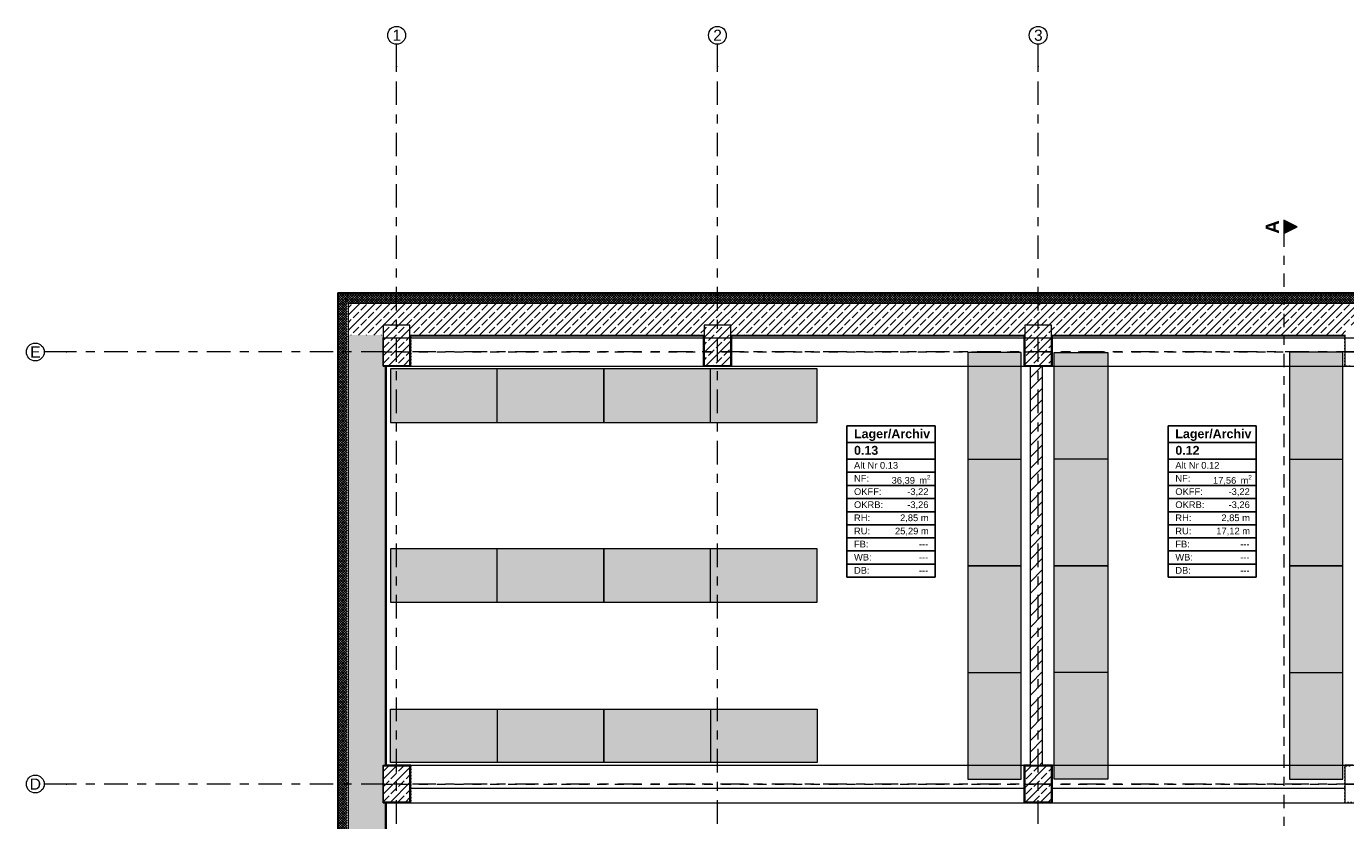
# Model space of a CAD drawing. Header units: metres. Extents: x -3.6 to 84.5, y -11 to 16.8.
# Tile 3 of 34: x -3.6 to 11.2, y 7.9 to 16.8. Entities that reach past the tile are written whole.
import ezdxf

# ---------------------------------------------------------------- set-up
doc = ezdxf.new("R2010")
doc.units = ezdxf.units.M
doc.header["$MEASUREMENT"] = 0
for name, pattern in [('Achse', [0.2, 0.1, -0.05, 0, -0.05]), ('Schnittlinie', [0.3, 0.15, -0.075, 0, -0.075]), ('Strichlinie doppelt', [0.546806, 0.264583, -0.105833, 0.070556, -0.105833]), ('Wipeout_Contour', [1, 0, -1])]:
    doc.linetypes.add(name, pattern=pattern)
for name, color, linetype in [('201a - Marker.Schnitt - optisch Grundriss', 7, 'Continuous'), ('401 - Zone.Raum_ Raumbegrenzung_ Whg.', 7, 'Continuous'), ('451 - Universal.Achsen Raster', 7, 'Continuous'), ('604 - Struktur.Wand Aussen', 7, 'Continuous'), ('605 - Struktur.Wand Innen', 7, 'Continuous'), ('607 - Struktur.Stütze', 7, 'Continuous'), ('608 - Struktur.Träger', 7, 'Continuous'), ('701 - Einrichtung.Möbel', 7, 'Continuous')]:
    doc.layers.add(name, color=color, linetype=linetype)
doc.styles.add('ERSTELLTER_STIL_1', font='txt')
doc.styles.add('ERSTELLTER_STIL_2', font='txt')
pattern_1 = [(0, (0, 0), (0, 0.08660254), [0, -0.05]), (0, (0.025, 0.0433), (0, 0.08660254), [0, -0.05])]
pattern_2 = [(315, (0, 0), (0.014142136, 0.014142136), []), (45, (0, 0), (-0.014142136, 0.014142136), [])]
pattern_3 = [(45, (0, 0), (-0.0848528, 0.0848528), []), (45, (-0.04243, 0.04243), (-0.0848528, 0.0848528), [0.09, -0.03])]
pattern_4 = [(45, (0, 0), (-0.01767767, 0.01767767), [0, -0.025])]
pattern_5 = [(225, (0, 0), (-0.014142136, 0.014142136), []), (315, (0, 0), (0.014142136, 0.014142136), [])]

msp = doc.modelspace()

# ---------------------------------------------------------------- hatches: boundary and pattern name
at = {"layer": '201a - Marker.Schnitt - optisch Grundriss', "linetype": 'Continuous', "lineweight": 0, "true_color": 0x000000}
msp.add_hatch(color=18, dxfattribs=at).paths.add_polyline_path([(10.488, 14.63), (10.488, 14.48), (10.638, 14.555)])
at = {"layer": '604 - Struktur.Wand Aussen', "linetype": 'Continuous', "lineweight": 0, "true_color": 0x000000}
h = msp.add_hatch(dxfattribs=at)
h.set_pattern_fill('Verputz_0001', color=18, style=0, pattern_type=2)
h.set_pattern_definition(pattern_1)
h.paths.add_polyline_path([(-0.125, 13.815), (-0.135, 13.815), (-0.125, 13.806)])
h = msp.add_hatch(dxfattribs=at)
h.set_pattern_fill('Verputz_0001', color=18, style=0, pattern_type=2)
h.set_pattern_definition(pattern_1)
h.paths.add_polyline_path([(-0.125, 13.806), (-0.135, 13.815), (-0.135, 13.805), (-0.125, 13.805)])
h = msp.add_hatch(dxfattribs=at)
h.set_pattern_fill('Verputz_0001', color=18, style=0, pattern_type=2)
h.set_pattern_definition(pattern_1)
h.paths.add_polyline_path([(-0.125, -0.105), (-0.125, -0.105), (-0.125, 13.805), (-0.135, 13.805), (-0.135, -0.105)])
h = msp.add_hatch(dxfattribs=at)
h.set_pattern_fill('Verputz_0001', color=18, style=0, pattern_type=2)
h.set_pattern_definition(pattern_1)
h.paths.add_polyline_path([(-0.125, 13.806), (-0.124, 13.805), (11.48, 13.805), (11.48, 13.815), (-0.125, 13.815)])
h = msp.add_hatch(dxfattribs=at)
h.set_pattern_fill('Verputz_0001', color=18, style=0, pattern_type=2)
h.set_pattern_definition(pattern_1)
h.paths.add_polyline_path([(-0.124, 13.805), (-0.125, 13.806), (-0.125, 13.805)])
h = msp.add_hatch(dxfattribs=at)
h.set_pattern_fill('Dämmung__hart_2_0001', color=18, style=0, pattern_type=2)
h.set_pattern_definition(pattern_2)
h.paths.add_polyline_path([(-0.025, 13.705), (-0.025, 13.718), (-0.124, 13.805), (-0.125, 13.805), (-0.125, 13.705)])
h = msp.add_hatch(dxfattribs=at)
h.set_pattern_fill('Dämmung__hart_2_0001', color=18, style=0, pattern_type=2)
h.set_pattern_definition(pattern_2)
h.paths.add_polyline_path([(-0.025, 13.805), (-0.124, 13.805), (-0.025, 13.718)])
h = msp.add_hatch(dxfattribs=at)
h.set_pattern_fill('Dämmung__hart_2_0001', color=18, style=0, pattern_type=2)
h.set_pattern_definition(pattern_5)
h.paths.add_polyline_path([(-0.025, 13.718), (-0.01, 13.705), (11.48, 13.705), (11.48, 13.805), (-0.025, 13.805)])
h = msp.add_hatch(dxfattribs=at)
h.set_pattern_fill('Dämmung__hart_2_0001', color=18, style=0, pattern_type=2)
h.set_pattern_definition(pattern_2)
h.paths.add_polyline_path([(-0.027, -0.005), (-0.025, -0.003), (-0.025, 13.705), (-0.125, 13.705), (-0.125, -0.005)])
h = msp.add_hatch(dxfattribs=at)
h.set_pattern_fill('Dämmung__hart_2_0001', color=18, style=0, pattern_type=2)
h.set_pattern_definition(pattern_5)
h.paths.add_polyline_path([(-0.015, 13.705), (-0.015, 13.709), (-0.025, 13.718), (-0.025, 13.705)])
h = msp.add_hatch(dxfattribs=at)
h.set_pattern_fill('Dämmung__hart_2_0001', color=18, style=0, pattern_type=2)
h.set_pattern_definition(pattern_5)
h.paths.add_polyline_path([(-0.01, 13.705), (-0.015, 13.709), (-0.015, 13.705)])
h = msp.add_hatch(dxfattribs=at)
h.set_pattern_fill('Beton__Stahlbeton_0001', color=18, style=0, pattern_type=2)
h.set_pattern_definition(pattern_3)
h.paths.add_polyline_path([(0.001, 13.695), (-0.015, 13.695), (-0.015, 13.34), (0.38, 13.34), (0.38, 13.361)])
h = msp.add_hatch(dxfattribs=at)
h.set_pattern_fill('Beton__Stahlbeton_0001', color=18, style=0, pattern_type=2)
h.set_pattern_definition(pattern_3)
h.paths.add_polyline_path([(0.001, 13.695), (0.38, 13.361), (0.38, 13.45), (0.405, 13.45), (0.405, 13.695)])
h = msp.add_hatch(dxfattribs=at)
h.set_pattern_fill('Beton__Stahlbeton_0001', color=18, style=0, pattern_type=2)
h.set_pattern_definition(pattern_3)
h.paths.add_polyline_path([(11.48, 13.695), (0.405, 13.695), (0.405, 13.45), (0.68, 13.45), (0.68, 13.34), (3.98, 13.34), (3.98, 13.45), (4.28, 13.45), (4.28, 13.34), (7.58, 13.34), (7.58, 13.45), (7.88, 13.45), (7.88, 13.34), (11.18, 13.34), (11.18, 13.45), (11.48, 13.45)])
h = msp.add_hatch(dxfattribs=at)
h.set_pattern_fill('Beton__Stahlbeton_0001', color=18, style=0, pattern_type=2)
h.set_pattern_definition(pattern_3)
h.paths.add_polyline_path([(0.38, 13.34), (-0.015, 13.34), (-0.015, 0.435), (0.38, 0.435), (0.38, 0.7), (0.405, 0.7), (0.405, 5.2), (0.38, 5.2), (0.38, 6), (0.405, 6), (0.405, 8.1), (0.38, 8.1), (0.38, 8.5), (0.405, 8.5), (0.405, 13), (0.38, 13)])
h = msp.add_hatch(dxfattribs=at)
h.set_pattern_fill('Gips_0001', color=18, style=0, pattern_type=2)
h.set_pattern_definition(pattern_4)
h.paths.add_polyline_path([(0.69, 13.34), (0.69, 13.33), (3.97, 13.33), (3.97, 13.34)])
h = msp.add_hatch(dxfattribs=at)
h.set_pattern_fill('Gips_0001', color=18, style=0, pattern_type=2)
h.set_pattern_definition(pattern_4)
h.paths.add_polyline_path([(4.29, 13.34), (4.29, 13.33), (7.57, 13.33), (7.57, 13.34)])
h = msp.add_hatch(dxfattribs=at)
h.set_pattern_fill('Gips_0001', color=18, style=0, pattern_type=2)
h.set_pattern_definition(pattern_4)
h.paths.add_polyline_path([(7.89, 13.33), (11.17, 13.33), (11.17, 13.34), (7.89, 13.34)])
h = msp.add_hatch(dxfattribs=at)
h.set_pattern_fill('Gips_0001', color=18, style=0, pattern_type=2)
h.set_pattern_definition(pattern_4)
h.paths.add_polyline_path([(0.405, 8.51), (0.415, 8.51), (0.415, 12.99), (0.405, 12.99)])
h = msp.add_hatch(dxfattribs=at)
h.set_pattern_fill('Gips_0001', color=18, style=0, pattern_type=2)
h.set_pattern_definition(pattern_4)
h.paths.add_polyline_path([(0.405, 8.09), (0.405, 6.01), (0.415, 6.01), (0.415, 8.09)])
at = {"layer": '607 - Struktur.Stütze', "linetype": 'Continuous', "lineweight": 0, "true_color": 0x000000}
h = msp.add_hatch(dxfattribs=at)
h.set_pattern_fill('Beton__Stahlbeton_0001', color=18, style=0, pattern_type=2)
h.set_pattern_definition(pattern_3)
h.paths.add_polyline_path([(0.38, 13), (0.68, 13), (0.68, 13.45), (0.38, 13.45)])
h = msp.add_hatch(dxfattribs=at)
h.set_pattern_fill('Gips_0001', color=18, style=0, pattern_type=2)
h.set_pattern_definition(pattern_4)
h.paths.add_polyline_path([(0.415, 13), (0.415, 12.99), (0.69, 12.99), (0.69, 13.33), (0.68, 13.33), (0.68, 13)])
h = msp.add_hatch(dxfattribs=at)
h.set_pattern_fill('Gips_0001', color=18, style=0, pattern_type=2)
h.set_pattern_definition(pattern_4)
h.paths.add_polyline_path([(0.68, 13.33), (0.69, 13.33), (0.69, 13.34), (0.68, 13.34)])
h = msp.add_hatch(dxfattribs=at)
h.set_pattern_fill('Gips_0001', color=18, style=0, pattern_type=2)
h.set_pattern_definition(pattern_4)
h.paths.add_polyline_path([(3.97, 13.33), (3.98, 13.33), (3.98, 13.34), (3.97, 13.34)])
h = msp.add_hatch(dxfattribs=at)
h.set_pattern_fill('Gips_0001', color=18, style=0, pattern_type=2)
h.set_pattern_definition(pattern_4)
h.paths.add_polyline_path([(3.97, 12.99), (4.29, 12.99), (4.29, 13.33), (4.28, 13.33), (4.28, 13), (3.98, 13), (3.98, 13.33), (3.97, 13.33)])
h = msp.add_hatch(dxfattribs=at)
h.set_pattern_fill('Beton__Stahlbeton_0001', color=18, style=0, pattern_type=2)
h.set_pattern_definition(pattern_3)
h.paths.add_polyline_path([(3.98, 13), (4.28, 13), (4.28, 13.45), (3.98, 13.45)])
h = msp.add_hatch(dxfattribs=at)
h.set_pattern_fill('Gips_0001', color=18, style=0, pattern_type=2)
h.set_pattern_definition(pattern_4)
h.paths.add_polyline_path([(4.28, 13.33), (4.29, 13.33), (4.29, 13.34), (4.28, 13.34)])
h = msp.add_hatch(dxfattribs=at)
h.set_pattern_fill('Gips_0001', color=18, style=0, pattern_type=2)
h.set_pattern_definition(pattern_4)
h.paths.add_polyline_path([(7.57, 13.33), (7.58, 13.33), (7.58, 13.34), (7.57, 13.34)])
h = msp.add_hatch(dxfattribs=at)
h.set_pattern_fill('Gips_0001', color=18, style=0, pattern_type=2)
h.set_pattern_definition(pattern_4)
h.paths.add_polyline_path([(7.88, 13.33), (7.89, 13.33), (7.89, 13.34), (7.88, 13.34)])
h = msp.add_hatch(dxfattribs=at)
h.set_pattern_fill('Gips_0001', color=18, style=0, pattern_type=2)
h.set_pattern_definition(pattern_4)
h.paths.add_polyline_path([(11.17, 13.34), (11.17, 13.33), (11.18, 13.33), (11.18, 13.34)])
h = msp.add_hatch(dxfattribs=at)
h.set_pattern_fill('Gips_0001', color=18, style=0, pattern_type=2)
h.set_pattern_definition(pattern_4)
h.paths.add_polyline_path([(11.17, 13.33), (11.17, 12.99), (11.26, 12.99), (11.26, 13), (11.18, 13), (11.18, 13.33)])
h = msp.add_hatch(dxfattribs=at)
h.set_pattern_fill('Gips_0001', color=18, style=0, pattern_type=2)
h.set_pattern_definition(pattern_4)
h.paths.add_polyline_path([(0.405, 12.99), (0.415, 12.99), (0.415, 13), (0.405, 13)])
h = msp.add_hatch(dxfattribs=at)
h.set_pattern_fill('Gips_0001', color=18, style=0, pattern_type=2)
h.set_pattern_definition(pattern_4)
h.paths.add_polyline_path([(0.415, 8.51), (0.405, 8.51), (0.405, 8.5), (0.415, 8.5)])
h = msp.add_hatch(dxfattribs=at)
h.set_pattern_fill('Gips_0001', color=18, style=0, pattern_type=2)
h.set_pattern_definition(pattern_4)
h.paths.add_polyline_path([(0.405, 8.09), (0.415, 8.09), (0.415, 8.1), (0.405, 8.1)])
at = {"layer": '701 - Einrichtung.Möbel', "linetype": 'Continuous', "lineweight": 0, "true_color": 0x3a3a3a}
for points in [[(6.94, 13.145), (6.94, 10.75), (7.54, 10.75), (7.54, 13.145)], [(8.51, 13.145), (7.91, 13.145), (7.91, 10.75), (8.51, 10.75)], [(10.55, 13.146), (10.55, 10.75), (11.15, 10.75), (11.15, 13.146)], [(0.46, 12.36), (2.855, 12.36), (2.855, 12.96), (0.46, 12.96)], [(2.855, 12.36), (5.251, 12.36), (5.251, 12.96), (2.855, 12.96)], [(0.46, 10.34), (2.855, 10.34), (2.855, 10.94), (0.46, 10.94)], [(2.855, 10.34), (5.251, 10.34), (5.251, 10.94), (2.855, 10.94)], [(6.94, 10.75), (6.94, 8.354), (7.54, 8.354), (7.54, 10.75)], [(8.51, 10.75), (7.91, 10.75), (7.91, 8.354), (8.51, 8.354)], [(10.55, 10.75), (10.55, 8.354), (11.15, 8.354), (11.15, 10.75)], [(0.46, 9.14), (0.46, 8.54), (2.855, 8.54), (2.855, 9.14)], [(2.855, 9.14), (2.855, 8.54), (5.251, 8.54), (5.251, 9.14)]]:
    msp.add_hatch(color=250, dxfattribs=at).paths.add_polyline_path(points)

# ---------------------------------------------------------------- linework, layer by layer
at = {"layer": '201a - Marker.Schnitt - optisch Grundriss', "color": 7, "linetype": 'Continuous', "lineweight": 13, "flags": 128}
msp.add_lwpolyline([(10.488, 14.63), (10.488, 14.48), (10.638, 14.555)], close=True, dxfattribs=at)
at = {"layer": '401 - Zone.Raum_ Raumbegrenzung_ Whg.', "color": 7, "linetype": 'Continuous', "lineweight": 9}
for p, q in [((6.572, 12.32), (5.584, 12.32)), ((5.584, 12.32), (5.584, 10.621)), ((5.584, 12.32), (6.572, 12.32)), ((5.584, 12.133), (5.584, 12.32)), ((6.572, 10.621), (6.572, 12.32)), ((6.572, 12.32), (6.572, 12.133)), ((10.178, 12.32), (9.19, 12.32)), ((9.19, 12.32), (9.19, 10.621)), ((9.19, 12.32), (10.178, 12.32)), ((9.19, 12.133), (9.19, 12.32)), ((10.178, 10.621), (10.178, 12.32)), ((10.178, 12.32), (10.178, 12.133)), ((6.572, 12.133), (5.584, 12.133)), ((5.584, 12.133), (6.572, 12.133)), ((5.584, 11.947), (5.584, 12.133)), ((6.572, 12.133), (6.572, 11.947)), ((10.178, 12.133), (9.19, 12.133)), ((9.19, 12.133), (10.178, 12.133)), ((9.19, 11.947), (9.19, 12.133)), ((10.178, 12.133), (10.178, 11.947)), ((6.572, 11.947), (5.584, 11.947)), ((5.584, 11.947), (6.572, 11.947)), ((5.584, 11.799), (5.584, 11.947)), ((6.572, 11.947), (6.572, 11.799)), ((10.178, 11.947), (9.19, 11.947)), ((9.19, 11.947), (10.178, 11.947)), ((9.19, 11.799), (9.19, 11.947)), ((10.178, 11.947), (10.178, 11.799)), ((6.572, 11.799), (5.584, 11.799)), ((5.584, 11.799), (6.572, 11.799)), ((5.584, 11.652), (5.584, 11.799)), ((6.572, 11.799), (6.572, 11.652)), ((10.178, 11.799), (9.19, 11.799)), ((9.19, 11.799), (10.178, 11.799)), ((9.19, 11.652), (9.19, 11.799)), ((10.178, 11.799), (10.178, 11.652)), ((6.572, 11.652), (5.584, 11.652)), ((5.584, 11.652), (6.572, 11.652)), ((5.584, 11.505), (5.584, 11.652)), ((6.572, 11.652), (6.572, 11.505)), ((10.178, 11.652), (9.19, 11.652)), ((9.19, 11.652), (10.178, 11.652)), ((9.19, 11.505), (9.19, 11.652)), ((10.178, 11.652), (10.178, 11.505)), ((6.572, 11.505), (5.584, 11.505)), ((5.584, 11.505), (6.572, 11.505)), ((5.584, 11.357), (5.584, 11.505)), ((6.572, 11.505), (6.572, 11.357)), ((10.178, 11.505), (9.19, 11.505)), ((9.19, 11.505), (10.178, 11.505)), ((9.19, 11.357), (9.19, 11.505)), ((10.178, 11.505), (10.178, 11.357)), ((6.572, 11.357), (5.584, 11.357)), ((5.584, 11.357), (6.572, 11.357)), ((5.584, 11.21), (5.584, 11.357)), ((6.572, 11.357), (6.572, 11.21)), ((10.178, 11.357), (9.19, 11.357)), ((9.19, 11.357), (10.178, 11.357)), ((9.19, 11.21), (9.19, 11.357)), ((10.178, 11.357), (10.178, 11.21)), ((6.572, 11.21), (5.584, 11.21)), ((5.584, 11.21), (6.572, 11.21)), ((5.584, 11.063), (5.584, 11.21)), ((6.572, 11.21), (6.572, 11.063)), ((10.178, 11.21), (9.19, 11.21)), ((9.19, 11.21), (10.178, 11.21)), ((9.19, 11.063), (9.19, 11.21)), ((10.178, 11.21), (10.178, 11.063)), ((6.572, 11.063), (5.584, 11.063)), ((5.584, 11.063), (6.572, 11.063)), ((5.584, 10.916), (5.584, 11.063)), ((6.572, 11.063), (6.572, 10.916)), ((10.178, 11.063), (9.19, 11.063)), ((9.19, 11.063), (10.178, 11.063)), ((9.19, 10.916), (9.19, 11.063)), ((10.178, 11.063), (10.178, 10.916)), ((6.572, 10.916), (5.584, 10.916)), ((5.584, 10.916), (6.572, 10.916)), ((5.584, 10.768), (5.584, 10.916)), ((6.572, 10.916), (6.572, 10.768)), ((10.178, 10.916), (9.19, 10.916)), ((9.19, 10.916), (10.178, 10.916)), ((9.19, 10.768), (9.19, 10.916)), ((10.178, 10.916), (10.178, 10.768)), ((6.572, 10.768), (5.584, 10.768)), ((5.584, 10.768), (6.572, 10.768)), ((5.584, 10.621), (5.584, 10.768)), ((6.572, 10.768), (6.572, 10.621)), ((10.178, 10.768), (9.19, 10.768)), ((9.19, 10.768), (10.178, 10.768)), ((9.19, 10.621), (9.19, 10.768)), ((10.178, 10.768), (10.178, 10.621)), ((5.584, 10.621), (6.572, 10.621)), ((6.572, 10.621), (5.584, 10.621)), ((9.19, 10.621), (10.178, 10.621)), ((10.178, 10.621), (9.19, 10.621))]:
    msp.add_line(p, q, dxfattribs=at)
at = {"layer": '451 - Universal.Achsen Raster', "color": 160, "linetype": 'Strichlinie doppelt', "lineweight": 9, "true_color": 0x3232ff}
for p, q in [((0.53, 16.355), (0.53, 16.605)), ((4.13, 16.355), (4.13, 16.605)), ((7.73, 16.355), (7.73, 16.605)), ((0.53, -10.585), (0.53, 16.355)), ((-3.175, 13.15), (-3.425, 13.15)), ((64.935, 13.15), (-3.175, 13.15)), ((-3.175, 8.3), (-3.425, 8.3))]:
    msp.add_line(p, q, dxfattribs=at)
at = {"layer": '451 - Universal.Achsen Raster', "color": 160, "linetype": 'Continuous', "lineweight": 9, "true_color": 0x3232ff}
for centre in [(0.53, 16.705), (4.13, 16.705), (7.73, 16.705), (-3.525, 13.15), (-3.525, 8.3)]:
    msp.add_circle(centre, 0.1, dxfattribs=at)
at = {"layer": '451 - Universal.Achsen Raster', "color": 160, "linetype": 'Strichlinie doppelt', "lineweight": 9, "true_color": 0x3232ff}
for p in [(0.53, 16.355), (0.53, 16.355), (4.13, 16.355), (4.13, 16.355), (7.73, 16.355), (7.73, 16.355), (-3.175, 13.15), (-3.175, 13.15), (-3.175, 8.3), (-3.175, 8.3)]:
    msp.add_point(p, dxfattribs=at)
at = {"layer": '604 - Struktur.Wand Aussen', "color": 7, "linetype": 'Continuous', "lineweight": 5}
for p, q in [((-0.124, 13.805), (-0.125, 13.805)), ((-0.124, 13.805), (-0.125, 13.805)), ((-0.025, 13.805), (-0.124, 13.805)), ((-0.025, 13.805), (-0.124, 13.805)), ((11.48, 13.805), (-0.025, 13.805))]:
    msp.add_line(p, q, dxfattribs=at)
at = {"layer": '604 - Struktur.Wand Aussen', "color": 7, "linetype": 'Continuous', "lineweight": 13}
for p, q in [((-0.125, 13.805), (-0.125, 13.705)), ((-0.125, 13.705), (-0.125, -0.005)), ((-0.015, 13.695), (0.001, 13.695)), ((-0.015, 13.695), (0.001, 13.695)), ((0.405, 13.695), (0.001, 13.695)), ((0.405, 13.695), (0.001, 13.695)), ((11.48, 13.695), (0.405, 13.695)), ((0.68, 13.34), (3.98, 13.34)), ((4.28, 13.34), (7.58, 13.34)), ((7.88, 13.34), (11.18, 13.34))]:
    msp.add_line(p, q, dxfattribs=at)
at = {"layer": '604 - Struktur.Wand Aussen', "color": 7, "linetype": 'Continuous', "lineweight": 18}
for p, q in [((-0.015, 13.695), (-0.015, 13.34)), ((-0.015, 13.34), (-0.015, 0.435)), ((0.405, 8.5), (0.405, 13)), ((0.405, 6), (0.405, 8.1))]:
    msp.add_line(p, q, dxfattribs=at)
at = {"layer": '604 - Struktur.Wand Aussen', "color": 7, "linetype": 'Continuous', "lineweight": 13, "flags": 128}
for points in [[(-0.135, 13.815), (-0.125, 13.815)], [(-0.135, 13.815), (-0.135, -0.105)], [(0.415, 8.51), (0.415, 12.99)], [(0.415, 6.01), (0.415, 8.09)]]:
    msp.add_lwpolyline(points, dxfattribs=at)
at = {"layer": '604 - Struktur.Wand Aussen', "color": 7, "linetype": 'Continuous', "lineweight": 5, "flags": 128}
for points in [[(11.48, 13.815), (-0.125, 13.815)], [(0.69, 13.33), (3.97, 13.33)], [(4.29, 13.33), (7.57, 13.33)], [(7.89, 13.33), (11.17, 13.33)]]:
    msp.add_lwpolyline(points, dxfattribs=at)
at = {"layer": '607 - Struktur.Stütze', "color": 7, "linetype": 'Continuous', "lineweight": 13, "flags": 128}
for points in [[(0.38, 13), (0.68, 13), (0.68, 13.45), (0.38, 13.45)], [(3.98, 13), (4.28, 13), (4.28, 13.45), (3.98, 13.45)]]:
    msp.add_lwpolyline(points, close=True, dxfattribs=at)
at = {"layer": '607 - Struktur.Stütze', "color": 7, "linetype": 'Continuous', "lineweight": 5, "flags": 128}
for points in [[(0.415, 12.99), (0.69, 12.99), (0.69, 13.33)], [(3.97, 13.33), (3.97, 12.99), (4.29, 12.99), (4.29, 13.33)], [(11.17, 13.33), (11.17, 12.99), (11.26, 12.99)]]:
    msp.add_lwpolyline(points, dxfattribs=at)
at = {"layer": '608 - Struktur.Träger', "color": 7, "linetype": 'Continuous', "lineweight": 13}
for p, q in [((0.38, 13.31), (11.48, 13.31)), ((0.38, 12.99), (0.38, 13.31)), ((0.38, 8.09), (0.38, 8.51))]:
    msp.add_line(p, q, dxfattribs=at)
at = {"layer": '608 - Struktur.Träger', "color": 7, "linetype": 'Achse', "lineweight": 9}
msp.add_line((0.38, 13.15), (11.48, 13.15), dxfattribs=at)
at = {"layer": '701 - Einrichtung.Möbel', "color": 7, "linetype": 'Continuous', "lineweight": 5, "true_color": 0xebebeb}
for p, q in [((1.658, 12.36), (1.658, 12.96)), ((4.053, 12.36), (4.053, 12.96)), ((6.94, 11.947), (7.54, 11.947)), ((8.51, 11.947), (7.91, 11.947)), ((10.55, 11.948), (11.15, 11.948)), ((1.658, 10.34), (1.658, 10.94)), ((4.053, 10.34), (4.053, 10.94)), ((6.94, 9.552), (7.54, 9.552)), ((8.51, 9.552), (7.91, 9.552)), ((10.55, 9.552), (11.15, 9.552)), ((1.658, 9.14), (1.658, 8.54)), ((4.053, 9.14), (4.053, 8.54))]:
    msp.add_line(p, q, dxfattribs=at)
at = {"layer": '701 - Einrichtung.Möbel', "color": 7, "linetype": 'Continuous', "lineweight": 5, "true_color": 0xebebeb, "flags": 128}
for points in [[(6.94, 13.145), (6.94, 10.75), (7.54, 10.75), (7.54, 13.145)], [(8.51, 13.145), (8.51, 10.75), (7.91, 10.75), (7.91, 13.145)], [(10.55, 13.146), (10.55, 10.75), (11.15, 10.75), (11.15, 13.146)], [(0.46, 12.36), (2.855, 12.36), (2.855, 12.96), (0.46, 12.96)], [(2.855, 12.36), (5.251, 12.36), (5.251, 12.96), (2.855, 12.96)], [(0.46, 10.34), (2.855, 10.34), (2.855, 10.94), (0.46, 10.94)], [(2.855, 10.34), (5.251, 10.34), (5.251, 10.94), (2.855, 10.94)], [(6.94, 10.75), (6.94, 8.354), (7.54, 8.354), (7.54, 10.75)], [(8.51, 10.75), (8.51, 8.354), (7.91, 8.354), (7.91, 10.75)], [(10.55, 10.75), (10.55, 8.354), (11.15, 8.354), (11.15, 10.75)], [(0.46, 9.14), (2.855, 9.14), (2.855, 8.54), (0.46, 8.54)], [(2.855, 9.14), (5.251, 9.14), (5.251, 8.54), (2.855, 8.54)]]:
    msp.add_lwpolyline(points, close=True, dxfattribs=at)

# ---------------------------------------------------------------- texts
at = {"layer": '201a - Marker.Schnitt - optisch Grundriss', "color": 7, "lineweight": 13, "insert": (10.432, 14.629), "char_height": 0.15, "attachment_point": 9, "rotation": 90, "style": 'ERSTELLTER_STIL_1'}
msp.add_mtext('\\A1;{\\pqr;\\pt0;\\fArial|b1|i0|c0|p38;A}', dxfattribs=at)
at = {"layer": '401 - Zone.Raum_ Raumbegrenzung_ Whg.', "color": 7, "lineweight": 9, "attachment_point": 1}
for s, insert, char_height, style in [('\\A1;{\\pqj;\\pt0;\\fArial|b1|i0|c0|p38;Lager/Archiv}', (5.663, 12.282), 0.1, 'ERSTELLTER_STIL_1'), ('\\A1;{\\pqj;\\pt0;\\fArial|b1|i0|c0|p38;}', (6.494, 12.305), 0.1, 'ERSTELLTER_STIL_1'), ('\\A1;{\\pqj;\\pt0;\\fArial|b1|i0|c0|p38;Lager/Archiv}', (9.269, 12.282), 0.1, 'ERSTELLTER_STIL_1'), ('\\A1;{\\pqj;\\pt0;\\fArial|b1|i0|c0|p38;}', (10.1, 12.305), 0.1, 'ERSTELLTER_STIL_1'), ('\\A1;{\\pql;\\pt0;\\fArial|b1|i0|c0|p38;0.13}', (5.663, 12.096), 0.1, 'ERSTELLTER_STIL_1'), ('\\A1;{\\pqj;\\pt0;\\fArial|b1|i0|c0|p38;}', (6.494, 12.119), 0.1, 'ERSTELLTER_STIL_1'), ('\\A1;{\\pql;\\pt0;\\fArial|b1|i0|c0|p38;0.12}', (9.269, 12.096), 0.1, 'ERSTELLTER_STIL_1'), ('\\A1;{\\pqj;\\pt0;\\fArial|b1|i0|c0|p38;}', (10.1, 12.119), 0.1, 'ERSTELLTER_STIL_1'), ('\\A1;{\\pqj;\\pt0;\\fArial|b0|i0|c0|p38;Alt Nr 0.13}', (5.663, 11.915), 0.075, 'ERSTELLTER_STIL_2'), ('\\A1;{\\pqj;\\pt0;\\fArial|b0|i0|c0|p38;}', (6.494, 11.932), 0.075, 'ERSTELLTER_STIL_2'), ('\\A1;{\\pqj;\\pt0;\\fArial|b0|i0|c0|p38;Alt Nr 0.12}', (9.269, 11.915), 0.075, 'ERSTELLTER_STIL_2'), ('\\A1;{\\pqj;\\pt0;\\fArial|b0|i0|c0|p38;}', (10.1, 11.932), 0.075, 'ERSTELLTER_STIL_2'), ('\\A1;{\\pqj;\\pt0;\\fArial|b0|i0|c0|p38;NF: }', (5.663, 11.768), 0.075, 'ERSTELLTER_STIL_2'), ('\\A1;{\\pqj;\\pt0;\\fArial|b0|i0|c0|p38;NF: }', (9.269, 11.768), 0.075, 'ERSTELLTER_STIL_2'), ('\\A1;{\\pqj;\\pt0;\\fArial|b0|i0|c0|p38;OKFF: }', (5.663, 11.62), 0.075, 'ERSTELLTER_STIL_2'), ('\\A1;{\\pql;\\pt0,0.05;\\fArial|b0|i0|c0|p38;36,39\\fArial|b0|i0|c0|p38;\\A1{\\H.66x;\\S^  ;}\\fArial|b0|i0|c0|p38; m\\fArial|b0|i0|c0|p38;\\A1{\\H.66x;\\S2^  ;}}', (6.085, 11.768), 0.075, 'ERSTELLTER_STIL_2'), ('\\A1;{\\pqj;\\pt0;\\fArial|b0|i0|c0|p38;-3,22}', (6.26, 11.62), 0.075, 'ERSTELLTER_STIL_2'), ('\\A1;{\\pqj;\\pt0;\\fArial|b0|i0|c0|p38;OKFF: }', (9.269, 11.62), 0.075, 'ERSTELLTER_STIL_2'), ('\\A1;{\\pql;\\pt0,0.05;\\fArial|b0|i0|c0|p38;17,56\\fArial|b0|i0|c0|p38;\\A1{\\H.66x;\\S^  ;}\\fArial|b0|i0|c0|p38; m\\fArial|b0|i0|c0|p38;\\A1{\\H.66x;\\S2^  ;}}', (9.691, 11.768), 0.075, 'ERSTELLTER_STIL_2'), ('\\A1;{\\pqj;\\pt0;\\fArial|b0|i0|c0|p38;-3,22}', (9.866, 11.62), 0.075, 'ERSTELLTER_STIL_2'), ('\\A1;{\\pqj;\\pt0;\\fArial|b0|i0|c0|p38;OKRB: }', (5.663, 11.473), 0.075, 'ERSTELLTER_STIL_2'), ('\\A1;{\\pqj;\\pt0;\\fArial|b0|i0|c0|p38;-3,26}', (6.26, 11.473), 0.075, 'ERSTELLTER_STIL_2'), ('\\A1;{\\pqj;\\pt0;\\fArial|b0|i0|c0|p38;OKRB: }', (9.269, 11.473), 0.075, 'ERSTELLTER_STIL_2'), ('\\A1;{\\pqj;\\pt0;\\fArial|b0|i0|c0|p38;-3,26}', (9.866, 11.473), 0.075, 'ERSTELLTER_STIL_2'), ('\\A1;{\\pqj;\\pt0;\\fArial|b0|i0|c0|p38;RH: }', (5.663, 11.326), 0.075, 'ERSTELLTER_STIL_2'), ('\\A1;{\\pqj;\\pt0;\\fArial|b0|i0|c0|p38;2,85 m}', (6.18, 11.326), 0.075, 'ERSTELLTER_STIL_2'), ('\\A1;{\\pqj;\\pt0;\\fArial|b0|i0|c0|p38;RH: }', (9.269, 11.326), 0.075, 'ERSTELLTER_STIL_2'), ('\\A1;{\\pqj;\\pt0;\\fArial|b0|i0|c0|p38;2,85 m}', (9.786, 11.326), 0.075, 'ERSTELLTER_STIL_2'), ('\\A1;{\\pqj;\\pt0;\\fArial|b0|i0|c0|p38;RU: }', (5.663, 11.178), 0.075, 'ERSTELLTER_STIL_2'), ('\\A1;{\\pqj;\\pt0;\\fArial|b0|i0|c0|p38;25,29 m}', (6.123, 11.178), 0.075, 'ERSTELLTER_STIL_2'), ('\\A1;{\\pqj;\\pt0;\\fArial|b0|i0|c0|p38;RU: }', (9.269, 11.178), 0.075, 'ERSTELLTER_STIL_2'), ('\\A1;{\\pqj;\\pt0;\\fArial|b0|i0|c0|p38;17,12 m}', (9.729, 11.178), 0.075, 'ERSTELLTER_STIL_2'), ('\\A1;{\\pqj;\\pt0;\\fArial|b0|i0|c0|p38;FB: }', (5.663, 11.031), 0.075, 'ERSTELLTER_STIL_2'), ('\\A1;{\\pqj;\\pt0;\\fArial|b0|i0|c0|p38;---}', (6.391, 11.031), 0.075, 'ERSTELLTER_STIL_2'), ('\\A1;{\\pqj;\\pt0;\\fArial|b0|i0|c0|p38;FB: }', (9.269, 11.031), 0.075, 'ERSTELLTER_STIL_2'), ('\\A1;{\\pqj;\\pt0;\\fArial|b0|i0|c0|p38;---}', (9.997, 11.031), 0.075, 'ERSTELLTER_STIL_2'), ('\\A1;{\\pqj;\\pt0;\\fArial|b0|i0|c0|p38;WB: }', (5.663, 10.884), 0.075, 'ERSTELLTER_STIL_2'), ('\\A1;{\\pqj;\\pt0;\\fArial|b0|i0|c0|p38;---}', (6.391, 10.884), 0.075, 'ERSTELLTER_STIL_2'), ('\\A1;{\\pqj;\\pt0;\\fArial|b0|i0|c0|p38;WB: }', (9.269, 10.884), 0.075, 'ERSTELLTER_STIL_2'), ('\\A1;{\\pqj;\\pt0;\\fArial|b0|i0|c0|p38;---}', (9.997, 10.884), 0.075, 'ERSTELLTER_STIL_2'), ('\\A1;{\\pqj;\\pt0;\\fArial|b0|i0|c0|p38;DB: }', (5.663, 10.736), 0.075, 'ERSTELLTER_STIL_2'), ('\\A1;{\\pqj;\\pt0;\\fArial|b0|i0|c0|p38;---}', (6.391, 10.736), 0.075, 'ERSTELLTER_STIL_2'), ('\\A1;{\\pqj;\\pt0;\\fArial|b0|i0|c0|p38;DB: }', (9.269, 10.736), 0.075, 'ERSTELLTER_STIL_2'), ('\\A1;{\\pqj;\\pt0;\\fArial|b0|i0|c0|p38;---}', (9.997, 10.736), 0.075, 'ERSTELLTER_STIL_2')]:
    msp.add_mtext(s, dxfattribs=dict(at, insert=insert, char_height=char_height, style=style))
at = {"layer": '451 - Universal.Achsen Raster', "color": 160, "lineweight": 9, "true_color": 0x3232ff, "char_height": 0.125, "attachment_point": 1, "style": 'ERSTELLTER_STIL_2'}
for s, insert in [('\\A1;{\\pql;\\pt0;\\fArial|b0|i0|c0|p38;1}', (0.483, 16.768)), ('\\A1;{\\pql;\\pt0;\\fArial|b0|i0|c0|p38;2}', (4.083, 16.768)), ('\\A1;{\\pql;\\pt0;\\fArial|b0|i0|c0|p38;3}', (7.683, 16.768)), ('\\A1;{\\pql;\\pt0;\\fArial|b0|i0|c0|p38;E}', (-3.582, 13.212)), ('\\A1;{\\pql;\\pt0;\\fArial|b0|i0|c0|p38;D}', (-3.587, 8.362))]:
    msp.add_mtext(s, dxfattribs=dict(at, insert=insert))

# ---------------------------------------------------------------- wipeouts: each hides what was drawn before it
at = {"color": 254, "linetype": 'Wipeout_Contour', "lineweight": 0, "ltscale": 53.052226}
msp.add_wipeout([(7.78, 8.5), (7.78, 13), (7.64, 13), (7.64, 8.5)], dxfattribs=at).dxf.layer = '605 - Struktur.Wand Innen'
at = {"color": 254, "linetype": 'Wipeout_Contour', "lineweight": 0, "ltscale": 38.461711}
msp.add_wipeout([(0.69, 8.09), (7.57, 8.09), (7.57, 8.25), (0.69, 8.25)], dxfattribs=at).dxf.layer = '605 - Struktur.Wand Innen'
at = {"color": 254, "linetype": 'Wipeout_Contour', "lineweight": 0, "ltscale": 50.299062}
msp.add_wipeout([(7.89, 8.09), (11.17, 8.09), (11.17, 8.25), (7.89, 8.25)], dxfattribs=at).dxf.layer = '605 - Struktur.Wand Innen'

# ---------------------------------------------------------------- next in the draw order: hatches: boundary and pattern name
at = {"layer": '605 - Struktur.Wand Innen', "linetype": 'Continuous', "lineweight": 0, "true_color": 0x000000}
h = msp.add_hatch(dxfattribs=at)
h.set_pattern_fill('MW_Ziegel_0001', color=18, style=0, pattern_type=2)
h.set_pattern_definition([(45, (0, 0), (-0.0636396, 0.0636396), [])])
h.paths.add_polyline_path([(7.78, 8.5), (7.78, 13), (7.64, 13), (7.64, 8.5)])
at = {"layer": '607 - Struktur.Stütze', "linetype": 'Continuous', "lineweight": 0, "true_color": 0x000000}
h = msp.add_hatch(dxfattribs=at)
h.set_pattern_fill('Gips_0001', color=18, style=0, pattern_type=2)
h.set_pattern_definition(pattern_4)
h.paths.add_polyline_path([(7.58, 13.33), (7.57, 13.33), (7.57, 12.99), (7.64, 12.99), (7.64, 13), (7.58, 13)])
h = msp.add_hatch(dxfattribs=at)
h.set_pattern_fill('Beton__Stahlbeton_0001', color=18, style=0, pattern_type=2)
h.set_pattern_definition(pattern_3)
h.paths.add_polyline_path([(7.58, 13), (7.88, 13), (7.88, 13.45), (7.58, 13.45)])
h = msp.add_hatch(dxfattribs=at)
h.set_pattern_fill('Gips_0001', color=18, style=0, pattern_type=2)
h.set_pattern_definition(pattern_4)
h.paths.add_polyline_path([(7.78, 12.99), (7.89, 12.99), (7.89, 13.33), (7.88, 13.33), (7.88, 13), (7.78, 13)])
h = msp.add_hatch(dxfattribs=at)
h.set_pattern_fill('Beton__Stahlbeton_0001', color=18, style=0, pattern_type=2)
h.set_pattern_definition(pattern_3)
h.paths.add_polyline_path([(0.38, 8.1), (0.68, 8.1), (0.68, 8.5), (0.38, 8.5)])
h = msp.add_hatch(dxfattribs=at)
h.set_pattern_fill('Gips_0001', color=18, style=0, pattern_type=2)
h.set_pattern_definition(pattern_4)
h.paths.add_polyline_path([(0.415, 8.5), (0.68, 8.5), (0.68, 8.1), (0.415, 8.1), (0.415, 8.09), (0.69, 8.09), (0.69, 8.51), (0.415, 8.51)])
h = msp.add_hatch(dxfattribs=at)
h.set_pattern_fill('Gips_0001', color=18, style=0, pattern_type=2)
h.set_pattern_definition(pattern_4)
h.paths.add_polyline_path([(7.57, 8.51), (7.57, 8.09), (7.89, 8.09), (7.89, 8.51), (7.78, 8.51), (7.78, 8.5), (7.88, 8.5), (7.88, 8.1), (7.58, 8.1), (7.58, 8.5), (7.64, 8.5), (7.64, 8.51)])
h = msp.add_hatch(dxfattribs=at)
h.set_pattern_fill('Beton__Stahlbeton_0001', color=18, style=0, pattern_type=2)
h.set_pattern_definition(pattern_3)
h.paths.add_polyline_path([(7.58, 8.1), (7.88, 8.1), (7.88, 8.5), (7.58, 8.5)])
h = msp.add_hatch(dxfattribs=at)
h.set_pattern_fill('Gips_0001', color=18, style=0, pattern_type=2)
h.set_pattern_definition(pattern_4)
h.paths.add_polyline_path([(11.17, 8.09), (11.48, 8.09), (11.48, 8.1), (11.18, 8.1), (11.18, 8.5), (11.26, 8.5), (11.26, 8.51), (11.17, 8.51)])

# ---------------------------------------------------------------- next in the draw order: linework, layer by layer
at = {"layer": '201a - Marker.Schnitt - optisch Grundriss', "color": 7, "linetype": 'Schnittlinie', "lineweight": 13}
msp.add_line((10.488, 14.48), (10.488, -0.78), dxfattribs=at)
at = {"layer": '451 - Universal.Achsen Raster', "color": 160, "linetype": 'Strichlinie doppelt', "lineweight": 9, "true_color": 0x3232ff}
for p, q in [((4.13, -10.585), (4.13, 16.355)), ((7.73, -10.585), (7.73, 16.355)), ((64.935, 8.3), (-3.175, 8.3))]:
    msp.add_line(p, q, dxfattribs=at)
at = {"layer": '605 - Struktur.Wand Innen', "color": 7, "linetype": 'Continuous', "lineweight": 18, "flags": 128}
for points in [[(7.64, 13), (7.64, 8.5)], [(7.78, 8.5), (7.78, 13)]]:
    msp.add_lwpolyline(points, dxfattribs=at)
at = {"layer": '605 - Struktur.Wand Innen', "color": 7, "linetype": 'Continuous', "lineweight": 13, "flags": 128}
for points in [[(7.57, 8.25), (0.69, 8.25)], [(11.17, 8.25), (7.89, 8.25)], [(0.69, 8.09), (7.57, 8.09)], [(7.89, 8.09), (11.17, 8.09)]]:
    msp.add_lwpolyline(points, dxfattribs=at)
at = {"layer": '607 - Struktur.Stütze', "color": 7, "linetype": 'Continuous', "lineweight": 5, "flags": 128}
for points in [[(7.57, 13.33), (7.57, 12.99), (7.64, 12.99)], [(7.78, 12.99), (7.89, 12.99), (7.89, 13.33)], [(0.415, 8.09), (0.69, 8.09), (0.69, 8.51), (0.415, 8.51)], [(7.64, 8.51), (7.57, 8.51), (7.57, 8.09), (7.89, 8.09), (7.89, 8.51), (7.78, 8.51)], [(11.26, 8.51), (11.17, 8.51), (11.17, 8.09), (11.48, 8.09)]]:
    msp.add_lwpolyline(points, dxfattribs=at)
at = {"layer": '607 - Struktur.Stütze', "color": 7, "linetype": 'Continuous', "lineweight": 13, "flags": 128}
for points in [[(7.58, 13), (7.88, 13), (7.88, 13.45), (7.58, 13.45)], [(0.38, 8.1), (0.68, 8.1), (0.68, 8.5), (0.38, 8.5)], [(7.58, 8.1), (7.88, 8.1), (7.88, 8.5), (7.58, 8.5)]]:
    msp.add_lwpolyline(points, close=True, dxfattribs=at)
at = {"layer": '608 - Struktur.Träger', "color": 7, "linetype": 'Continuous', "lineweight": 13}
for p, q in [((0.38, 12.99), (11.48, 12.99)), ((0.38, 8.51), (61.88, 8.51)), ((0.38, 8.09), (61.88, 8.09))]:
    msp.add_line(p, q, dxfattribs=at)
at = {"layer": '608 - Struktur.Träger', "color": 7, "linetype": 'Achse', "lineweight": 9}
msp.add_line((0.38, 8.3), (61.88, 8.3), dxfattribs=at)

doc.saveas('drawing.dxf')
